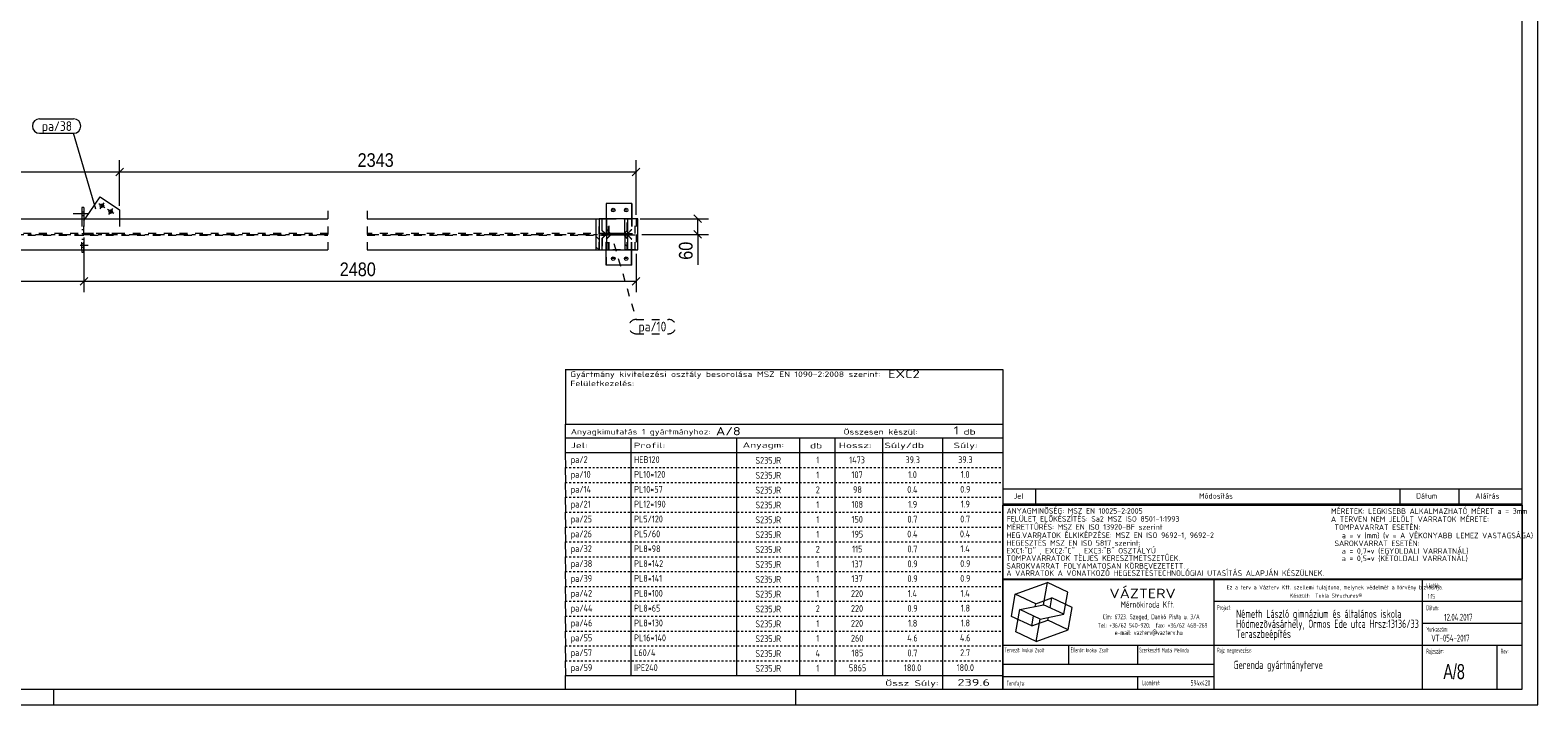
# Model space of a CAD drawing. Header units: millimetres. Extents: x 1 to 593, y 1 to 419.
# Tile 2 of 3: x 207 to 593, y 1 to 174. Entities that reach past the tile are written whole.
import ezdxf

# ---------------------------------------------------------------- set-up
doc = ezdxf.new("R2010")
doc.units = ezdxf.units.MM
for name, pattern in [('XKITLINE00', [0]), ('XKITLINE02', [4, 2, -2]), ('XKITLINE03', [6, 3, -1, 1, -1]), ('XKITLINE04', [3, 0.5, -0.5, 0.5, -0.5, 0.5, -0.5])]:
    doc.linetypes.add(name, pattern=pattern)
for name, color, linetype, lineweight in [('Bemassung', 1, 'Continuous', 0), ('Schrauben', 7, 'Continuous', 0), ('Teil', 7, 'Continuous', 0), ('Text', 5, 'Continuous', 0), ('Ueberschrift', 7, 'Continuous', 0), ('Zeichnungsrahmen', 3, 'Continuous', 0)]:
    doc.layers.add(name, color=color, linetype=linetype, lineweight=lineweight)
doc.styles.add('ARIAL', font='ARIAL.TTF')
doc.styles.add('ISOCPEUR', font='ISOCPEUR.TTF')
doc.styles.add('ISOCPEUR_BOLD', font='ARIAL.TTF')

msp = doc.modelspace()

# ---------------------------------------------------------------- linework, layer by layer
at = {"layer": 'Bemassung', "linetype": 'XKITLINE00', "lineweight": 0}
for p, q in [((229.88, 128.89), (229.88, 140.63)), ((229.88, 128.89), (229.88, 140.63)), ((362.12, 126.58), (362.12, 140.63)), ((103, 137.58), (229.88, 137.58)), ((230.87, 138.57), (228.89, 136.59)), ((230.87, 138.57), (228.89, 136.59)), ((229.88, 137.58), (362.12, 137.58)), ((363.11, 138.57), (361.13, 136.59)), ((363.12, 125.58), (380.68, 125.58)), ((376.89, 126.57), (378.87, 124.59)), ((377.88, 121.58), (377.88, 125.58)), ((220.74, 120.81), (220.74, 106.78)), ((220.74, 120.81), (220.74, 106.78)), ((363.58, 121.58), (380.68, 121.58)), ((376.89, 122.57), (378.87, 120.59)), ((377.88, 121.58), (377.88, 113.76)), ((377.88, 121.58), (377.88, 113.76)), ((362.12, 116.58), (362.12, 106.78)), ((93.9, 109.58), (220.74, 109.58)), ((221.73, 110.57), (219.75, 108.59)), ((221.73, 110.57), (219.75, 108.59)), ((220.74, 109.58), (362.12, 109.58)), ((363.11, 110.57), (361.13, 108.59))]:
    msp.add_line(p, q, dxfattribs=at)
at = {"layer": 'Bemassung'}
for p in [(229.88, 137.58), (229.88, 137.58), (362.12, 137.58), (377.88, 125.58), (377.88, 121.58), (220.74, 109.58), (220.74, 109.58), (362.12, 109.58)]:
    msp.add_point(p, dxfattribs=at)
at = {"layer": 'Schrauben', "linetype": 'XKITLINE00', "lineweight": 0}
for p, q in [((226.13, 128.39), (224.58, 129.43)), ((225.87, 129.69), (224.84, 128.14)), ((228.35, 126.91), (226.8, 127.95)), ((228.09, 128.21), (227.05, 126.65)), ((356.46, 127.8), (355.99, 127.8)), ((359.77, 127.8), (359.3, 127.8)), ((221.8, 126.81), (217.94, 126.81)), ((221.8, 126.81), (217.94, 126.81)), ((220.74, 127.27), (220.2, 127.27)), ((220.74, 127.27), (220.2, 127.27)), ((220.74, 126.34), (220.2, 126.34)), ((220.74, 126.34), (220.2, 126.34)), ((356.46, 115.36), (355.99, 115.36)), ((359.77, 115.36), (359.3, 115.36))]:
    msp.add_line(p, q, dxfattribs=at)
at = {"layer": 'Schrauben', "linetype": 'XKITLINE02', "lineweight": 0}
for p, q in [((221.8, 118.69), (217.94, 118.69)), ((221.8, 118.69), (217.94, 118.69)), ((220.74, 119.15), (220.2, 119.15)), ((220.74, 119.15), (220.2, 119.15)), ((220.74, 118.22), (220.2, 118.22)), ((220.74, 118.22), (220.2, 118.22))]:
    msp.add_line(p, q, dxfattribs=at)
at = {"layer": 'Schrauben', "linetype": 'XKITLINE00', "lineweight": 0}
for centre in [(225.35, 128.91), (227.57, 127.43), (356.27, 127.8), (359.57, 127.8), (356.27, 115.36), (359.57, 115.36)]:
    msp.add_circle(centre, 0.467, dxfattribs=at)
at = {"layer": 'Teil', "linetype": 'XKITLINE00', "lineweight": 0}
for p, q in [((220.74, 128.47), (220.2, 128.47)), ((220.2, 128.47), (220.2, 125.58)), ((220.74, 128.47), (220.74, 125.58)), ((221.05, 125.58), (224.9, 131.23)), ((224.9, 131.23), (229.88, 127.89)), ((229.88, 127.89), (229.88, 125.58)), ((354.48, 129.46), (354.48, 125.58)), ((361.03, 129.46), (354.48, 129.46)), ((360.96, 129.46), (360.96, 125.58)), ((361.03, 129.46), (361.03, 125.58)), ((166.34, 125.58), (283.22, 125.58)), ((293.22, 125.58), (351.9, 125.58)), ((351.9, 125.58), (352.64, 125.58)), ((351.9, 117.58), (351.9, 125.58)), ((353.37, 125.58), (352.64, 125.58)), ((352.64, 125.58), (352.64, 121.8)), ((359.22, 125.58), (353.37, 125.58)), ((353.37, 125.58), (353.37, 122.6)), ((362.58, 125.58), (359.22, 125.58)), ((359.22, 121.8), (359.22, 125.58)), ((359.96, 117.58), (359.96, 125.58)), ((362.58, 117.58), (362.58, 125.58)), ((352.64, 120.27), (351.9, 121.01)), ((359.22, 121.8), (352.64, 121.8)), ((359.22, 121.36), (352.64, 121.36)), ((352.64, 121.36), (352.64, 117.58)), ((352.64, 120.27), (352.64, 120.27)), ((353.37, 122.6), (354.17, 121.8)), ((354.17, 121.36), (353.37, 120.56)), ((353.37, 120.56), (353.37, 117.58)), ((356.68, 121.62), (356.5, 121.8)), ((356.94, 121.36), (356.68, 121.62)), ((359.22, 121.95), (359.06, 121.8)), ((359.22, 121.21), (359.06, 121.36)), ((359.22, 121.87), (359.15, 121.8)), ((359.22, 121.29), (359.15, 121.36)), ((359.96, 121.03), (359.2, 121.8)), ((359.22, 121.36), (359.22, 117.58)), ((166.34, 117.58), (283.22, 117.58)), ((220.2, 117.58), (220.2, 117.02)), ((220.2, 117.02), (220.74, 117.02)), ((220.74, 117.02), (220.74, 117.58)), ((293.22, 117.58), (351.9, 117.58)), ((352.64, 117.58), (351.9, 118.32)), ((351.9, 117.58), (353.37, 117.58)), ((352.64, 117.58), (352.64, 117.58)), ((353.37, 117.58), (359.22, 117.58)), ((354.48, 113.7), (354.48, 117.58)), ((359.96, 118.34), (359.22, 119.08)), ((359.22, 117.58), (362.58, 117.58)), ((360.96, 113.7), (360.96, 117.58)), ((361.03, 113.7), (361.03, 117.58)), ((361.03, 113.7), (354.48, 113.7))]:
    msp.add_line(p, q, dxfattribs=at)
at = {"layer": 'Teil', "linetype": 'XKITLINE02', "lineweight": 0}
for p, q in [((283.22, 127.58), (283.22, 115.58)), ((293.22, 127.58), (293.22, 115.58)), ((354.54, 122.8), (354.54, 129.46)), ((220.2, 125.58), (220.2, 121.81)), ((220.74, 125.12), (221.05, 125.58)), ((220.74, 125.58), (220.74, 121.81)), ((220.74, 121.79), (220.74, 125.12)), ((220.74, 121.79), (220.74, 125.12)), ((229.88, 125.58), (229.88, 121.79)), ((351.9, 125.58), (354.57, 125.58)), ((352.64, 117.58), (352.64, 125.58)), ((352.72, 121.8), (352.72, 125.58)), ((353.37, 125.58), (355.26, 125.58)), ((353.46, 122.6), (353.46, 125.58)), ((354.48, 125.58), (354.48, 122.8)), ((354.52, 117.58), (354.52, 125.58)), ((354.52, 125.58), (354.52, 121.79)), ((354.99, 117.58), (354.99, 125.58)), ((354.99, 125.58), (362.12, 125.58)), ((355.26, 121.8), (355.26, 125.58)), ((359.94, 125.58), (359.22, 125.58)), ((359.86, 122.6), (359.86, 125.58)), ((359.94, 122.6), (359.94, 125.58)), ((360.96, 125.58), (360.96, 122.8)), ((361.03, 125.58), (361.03, 122.8)), ((361.84, 121.8), (361.84, 125.58)), ((362.12, 125.58), (362.12, 117.58)), ((283.22, 121.79), (166.34, 121.79)), ((166.34, 121.37), (283.22, 121.37)), ((220.2, 122.83), (220.74, 122.83)), ((220.2, 121.81), (220.74, 121.81)), ((220.2, 121.35), (220.74, 121.35)), ((220.2, 117.58), (220.2, 121.35)), ((220.2, 120.33), (220.74, 120.33)), ((229.88, 121.79), (220.74, 121.79)), ((220.74, 117.58), (220.74, 121.35)), ((354.52, 121.79), (293.22, 121.79)), ((293.22, 121.37), (354.52, 121.37)), ((352.72, 121.79), (352.72, 121.8)), ((352.72, 117.58), (352.72, 121.37)), ((353.37, 122.6), (353.46, 122.6)), ((353.37, 120.56), (353.46, 120.56)), ((353.46, 122.6), (354.25, 121.8)), ((353.46, 120.56), (354.25, 121.36)), ((353.46, 120.56), (353.46, 117.58)), ((354.17, 121.8), (359.15, 121.8)), ((359.15, 121.36), (354.17, 121.36)), ((354.48, 122.8), (355.47, 121.8)), ((354.48, 122.8), (354.54, 122.8)), ((354.48, 120.36), (355.47, 121.36)), ((354.48, 117.58), (354.48, 120.36)), ((354.48, 120.36), (354.54, 120.36)), ((354.52, 121.37), (354.52, 117.58)), ((354.54, 122.8), (355.54, 121.8)), ((354.54, 120.36), (355.54, 121.36)), ((354.54, 113.7), (354.54, 120.36)), ((355.26, 117.58), (355.26, 121.36)), ((355.47, 121.8), (360.04, 121.8)), ((360.04, 121.36), (355.47, 121.36)), ((359.86, 122.6), (359.22, 121.95)), ((359.94, 122.6), (359.22, 121.87)), ((359.22, 121.8), (361.84, 121.8)), ((361.84, 121.36), (359.22, 121.36)), ((359.94, 120.56), (359.22, 121.29)), ((359.86, 120.56), (359.22, 121.21)), ((359.86, 122.6), (359.94, 122.6)), ((359.86, 117.58), (359.86, 120.56)), ((359.86, 120.56), (359.94, 120.56)), ((359.94, 120.56), (359.94, 117.58)), ((359.97, 121.8), (360.96, 122.8)), ((360.96, 120.36), (359.97, 121.36)), ((361.03, 122.8), (360.04, 121.8)), ((361.03, 120.36), (360.04, 121.36)), ((360.96, 122.8), (361.03, 122.8)), ((360.96, 117.58), (360.96, 120.36)), ((360.96, 120.36), (361.03, 120.36)), ((361.03, 117.58), (361.03, 120.36)), ((361.84, 117.58), (361.84, 121.36)), ((351.9, 117.58), (354.52, 117.58)), ((353.37, 117.58), (355.26, 117.58)), ((354.52, 117.58), (354.57, 117.58)), ((362.12, 117.58), (354.99, 117.58)), ((359.94, 117.58), (359.22, 117.58))]:
    msp.add_line(p, q, dxfattribs=at)
at = {"layer": 'Teil', "linetype": 'XKITLINE03', "lineweight": 0}
for p, q in [((166.34, 121.58), (283.22, 121.58)), ((293.22, 121.58), (356.62, 121.58)), ((355.93, 121.58), (358.92, 121.58))]:
    msp.add_line(p, q, dxfattribs=at)
at = {"layer": 'Text', "linetype": 'XKITLINE00', "lineweight": 0}
for p, q in [((209.38, 151.18), (218.1, 151.18)), ((209.38, 147.48), (218.1, 147.48)), ((223.79, 128.07), (218.1, 147.48))]:
    msp.add_line(p, q, dxfattribs=at)
at = {"layer": 'Text', "linetype": 'XKITLINE02', "lineweight": 0}
for p, q in [((356.43, 119.2), (362.13, 99.8)), ((362.13, 99.8), (370.42, 99.8)), ((362.13, 96.1), (370.42, 96.1))]:
    msp.add_line(p, q, dxfattribs=at)
at = {"layer": 'Text', "linetype": 'XKITLINE00', "lineweight": 0}
for centre, start, end in [((209.38, 149.33), 90, 270), ((218.1, 149.33), 270, 90)]:
    msp.add_arc(centre, 1.85, start, end, dxfattribs=at)
at = {"layer": 'Text', "linetype": 'XKITLINE02', "lineweight": 0}
for centre, start, end in [((362.13, 97.95), 90, 270), ((370.42, 97.95), 270, 90)]:
    msp.add_arc(centre, 1.85, start, end, dxfattribs=at)
at = {"layer": 'Ueberschrift', "linetype": 'XKITLINE00', "lineweight": 0}
for p, q in [((343.99, 86.92), (456, 86.92)), ((344, 86.91), (344, 72.93)), ((456, 86.92), (455.99, 72.93)), ((343.99, 72.93), (455.99, 72.93)), ((343.99, 72.93), (343.99, 69.43)), ((455.99, 72.93), (455.99, 69.43)), ((343.99, 69.43), (455.99, 69.43)), ((343.99, 69.43), (343.99, 65.65)), ((343.99, 65.65), (455.99, 65.65)), ((360.79, 69.43), (360.79, 65.65)), ((387.92, 65.65), (387.92, 69.45)), ((403.99, 69.37), (403.99, 65.65)), ((413.04, 69.43), (413.04, 65.64)), ((425.19, 69.43), (425.19, 65.65)), ((440.59, 69.43), (440.59, 65.65)), ((455.99, 69.43), (455.99, 65.64)), ((343.99, 65.62), (344, 61.81)), ((343.99, 61.81), (344, 58)), ((360.79, 65.62), (360.79, 61.81)), ((360.79, 61.81), (360.79, 58)), ((387.93, 61.87), (387.93, 65.61)), ((387.93, 58.06), (387.93, 61.8)), ((403.99, 65.61), (403.99, 61.81)), ((403.99, 61.8), (403.99, 58)), ((413.04, 65.62), (413.04, 61.81)), ((413.04, 61.81), (413.04, 58)), ((425.19, 65.62), (425.19, 61.81)), ((425.19, 61.81), (425.19, 58)), ((440.59, 65.62), (440.59, 61.81)), ((440.59, 61.81), (440.59, 58)), ((455.99, 65.62), (455.99, 61.81)), ((455.99, 61.81), (455.99, 58.01)), ((343.99, 58), (344, 54.2)), ((360.79, 58), (360.79, 54.2)), ((387.93, 54.25), (387.93, 57.99)), ((403.99, 57.99), (403.99, 54.2)), ((413.04, 58), (413.04, 54.2)), ((425.19, 58), (425.19, 54.2)), ((440.59, 58), (440.59, 54.2)), ((455.99, 58), (455.99, 54.2)), ((343.99, 54.2), (344, 50.39)), ((360.79, 54.2), (360.79, 50.39)), ((387.93, 50.45), (387.93, 54.18)), ((403.99, 54.18), (403.99, 50.39)), ((413.04, 54.19), (413.04, 50.39)), ((425.19, 54.2), (425.19, 50.39)), ((440.59, 54.2), (440.59, 50.39)), ((455.99, 54.2), (455.99, 50.39)), ((456, 56.34), (589, 56.34)), ((456, 56.27), (456, 52.41)), ((464.4, 56.27), (464.4, 52.41)), ((557.64, 56.34), (557.64, 52.48)), ((572.76, 56.34), (572.76, 52.48)), ((343.99, 50.39), (344, 46.58)), ((360.79, 50.39), (360.79, 46.58)), ((387.93, 46.64), (387.93, 50.38)), ((403.99, 50.38), (403.99, 46.58)), ((413.04, 50.38), (413.04, 46.58)), ((425.19, 50.39), (425.19, 46.58)), ((440.59, 50.39), (440.59, 46.58)), ((455.99, 52.22), (588.99, 52.22)), ((455.99, 33.22), (455.99, 52.22)), ((455.99, 50.39), (455.99, 46.58)), ((456, 52.49), (589, 52.49)), ((588.99, 52.22), (588.99, 33.22)), ((343.99, 46.58), (344, 42.77)), ((360.79, 46.58), (360.79, 42.77)), ((387.93, 42.83), (387.93, 46.57)), ((403.99, 46.57), (403.99, 42.77)), ((413.04, 46.58), (413.04, 42.77)), ((425.19, 46.58), (425.19, 42.77)), ((440.59, 46.58), (440.59, 42.77)), ((455.99, 46.58), (455.99, 42.77)), ((343.99, 42.77), (344, 38.96)), ((360.79, 42.77), (360.79, 38.96)), ((387.93, 39.02), (387.93, 42.76)), ((403.99, 42.76), (403.99, 38.96)), ((413.04, 42.77), (413.04, 38.96)), ((425.19, 42.77), (425.19, 38.96)), ((440.59, 42.77), (440.59, 38.96)), ((455.99, 42.77), (455.99, 38.97)), ((343.99, 38.96), (344, 35.16)), ((360.79, 38.96), (360.79, 35.16)), ((387.93, 35.21), (387.93, 38.95)), ((403.99, 38.95), (403.99, 35.16)), ((413.04, 38.96), (413.04, 35.16)), ((425.19, 38.96), (425.19, 35.16)), ((440.59, 38.96), (440.59, 35.16)), ((455.99, 38.96), (455.99, 35.16)), ((343.99, 35.16), (344, 31.35)), ((360.79, 35.16), (360.79, 31.35)), ((387.93, 31.41), (387.93, 35.14)), ((403.99, 35.14), (403.99, 31.35)), ((413.04, 35.15), (413.04, 31.35)), ((425.19, 35.16), (425.19, 31.35)), ((440.59, 35.16), (440.59, 31.35)), ((455.99, 35.16), (455.99, 31.35)), ((343.99, 31.35), (344, 27.54)), ((360.79, 31.35), (360.79, 27.54)), ((387.93, 27.6), (387.93, 31.34)), ((403.99, 31.34), (403.99, 27.54)), ((413.04, 31.34), (413.04, 27.54)), ((425.19, 31.35), (425.19, 27.54)), ((440.59, 31.35), (440.59, 27.54)), ((588.99, 33.22), (455.99, 33.22)), ((455.99, 31.35), (455.99, 27.54)), ((456, 5), (456, 33.14)), ((456, 33.14), (589, 33.14)), ((459.21, 29.35), (467.43, 32.34)), ((466.43, 26.65), (467.43, 32.34)), ((472.66, 29.9), (467.43, 32.34)), ((510.11, 5), (510.11, 33.14)), ((563.49, 5), (563.49, 33.14)), ((343.99, 27.54), (344, 23.73)), ((360.79, 27.54), (360.79, 23.73)), ((387.93, 23.79), (387.93, 27.53)), ((403.99, 27.53), (403.99, 23.73)), ((413.04, 27.54), (413.04, 23.73)), ((425.19, 27.54), (425.19, 23.73)), ((440.59, 27.54), (440.59, 23.73)), ((455.99, 27.54), (455.99, 23.73)), ((458.2, 23.66), (459.21, 29.35)), ((464.44, 26.91), (459.21, 29.35)), ((464.44, 26.91), (468.55, 28.4)), ((468.1, 25.87), (468.55, 28.4)), ((473.78, 25.96), (468.55, 28.4)), ((471.66, 24.21), (472.66, 29.9)), ((510.11, 27.54), (588.69, 27.54)), ((343.99, 23.73), (344, 19.92)), ((360.79, 23.73), (360.79, 19.92)), ((387.93, 19.98), (387.93, 23.72)), ((403.99, 23.72), (403.99, 19.92)), ((413.04, 23.73), (413.04, 19.92)), ((425.19, 23.73), (425.19, 19.92)), ((440.59, 23.73), (440.59, 19.92)), ((455.99, 23.73), (455.99, 19.93)), ((463.44, 21.22), (458.2, 23.66)), ((459.33, 19.72), (460.33, 25.41)), ((460.33, 25.41), (466.43, 26.65)), ((465.56, 22.97), (460.33, 25.41)), ((463.44, 21.22), (463.88, 23.75)), ((464.32, 26.22), (464.44, 26.91)), ((465.56, 22.97), (471.66, 24.21)), ((471.66, 24.21), (466.43, 26.65)), ((467.55, 22.71), (467.67, 23.4)), ((472.78, 20.27), (473.78, 25.96)), ((343.99, 19.92), (344, 16.12)), ((360.79, 19.92), (360.79, 16.12)), ((387.93, 16.17), (387.93, 19.91)), ((403.99, 19.91), (403.99, 16.12)), ((413.04, 19.92), (413.04, 16.12)), ((425.19, 19.92), (425.19, 16.12)), ((440.59, 19.92), (440.59, 16.12)), ((455.99, 19.92), (455.99, 16.12)), ((464.56, 17.28), (459.33, 19.72)), ((463.44, 21.22), (467.55, 22.71)), ((464.56, 17.28), (465.56, 22.97)), ((464.56, 17.28), (472.78, 20.27)), ((472.78, 20.27), (467.55, 22.71)), ((563.49, 21.94), (589, 21.94)), ((343.99, 16.12), (344, 12.31)), ((360.79, 16.12), (360.79, 12.31)), ((387.93, 12.37), (387.93, 16.1)), ((403.99, 16.1), (403.99, 12.31)), ((413.04, 16.11), (413.04, 12.31)), ((425.19, 16.12), (425.19, 12.31)), ((440.59, 16.12), (440.59, 12.31)), ((455.99, 16.12), (455.99, 12.31)), ((456, 16.34), (588.97, 16.34)), ((472.95, 11.43), (472.95, 16.34)), ((490.51, 16.34), (490.51, 11.44)), ((582.54, 16.28), (582.54, 5)), ((343.99, 12.31), (344, 8.5)), ((360.79, 12.31), (360.79, 8.5)), ((387.93, 8.56), (387.93, 12.3)), ((403.99, 12.3), (403.99, 8.5)), ((413.04, 12.3), (413.04, 8.5)), ((425.19, 12.31), (425.19, 8.5)), ((440.59, 12.31), (440.59, 8.5)), ((455.99, 12.31), (455.99, 8.5)), ((343.99, 8.5), (455.99, 8.5)), ((343.99, 8.5), (343.99, 5)), ((440.59, 8.5), (440.59, 5)), ((455.99, 8.5), (455.99, 5)), ((456, 8.29), (510.08, 8.29)), ((456.04, 11.44), (510.11, 11.44)), ((490.52, 8.26), (490.52, 5.08))]:
    msp.add_line(p, q, dxfattribs=at)
at = {"layer": 'Ueberschrift', "linetype": 'XKITLINE04', "lineweight": 0}
for p, q in [((344, 61.81), (455.99, 61.81)), ((344, 58.01), (455.99, 58.01)), ((344, 54.2), (455.99, 54.2)), ((344, 50.39), (455.99, 50.39)), ((344, 46.58), (455.99, 46.58)), ((344, 42.77), (455.99, 42.77)), ((344, 38.97), (455.99, 38.97)), ((344, 35.16), (455.99, 35.16)), ((344, 31.35), (455.99, 31.35)), ((344, 27.54), (455.99, 27.54)), ((344, 23.73), (455.99, 23.73)), ((344, 19.93), (455.99, 19.93)), ((344, 16.12), (455.99, 16.12)), ((344, 12.31), (455.99, 12.31)), ((344, 8.5), (455.99, 8.5))]:
    msp.add_line(p, q, dxfattribs=at)
at = {"layer": 'Zeichnungsrahmen', "linetype": 'XKITLINE00', "lineweight": 0}
for p, q in [((593, 1), (593, 419)), ((589, 5), (589, 415)), ((5, 5), (589, 5)), ((213, 1), (213, 5)), ((403, 1), (403, 5)), ((1, 1), (593, 1))]:
    msp.add_line(p, q, dxfattribs=at)

# ---------------------------------------------------------------- texts
at = {"layer": 'Bemassung', "style": 'ARIAL', "width": 0.85}
for s, p in [('2343', (290.81, 138.88)), ('2480', (286.23, 110.88))]:
    msp.add_text(s, height=3.5, dxfattribs=at).set_placement(p)
msp.add_text('60', height=3.5, rotation=90.0002, dxfattribs=at).set_placement((376.58, 115.07))
at = {"layer": 'Text', "style": 'ISOCPEUR', "width": 0.85}
for s, p in [('pa/38', (209.98, 148.08)), ('pa/10', (362.73, 96.7))]:
    msp.add_text(s, height=2.5, dxfattribs=at).set_placement(p)
at = {"layer": 'Ueberschrift'}
for s, height, style, width, p in [('Gyártmány kivitelezési osztály besorolása MSZ EN 1090-2:2008 szerint:', 1.4, 'ISOCPEUR', 1.275, (345.24, 85.04)), ('EXC2', 2.1, 'ISOCPEUR', 1.275, (426.64, 84.74)), ('Felületkezelés:', 1.4, 'ISOCPEUR', 1.275, (345.28, 82.68)), ('Anyagkimutatás 1 gyártmányhoz:', 1.4, 'ISOCPEUR', 1.275, (345.39, 70.3)), ('A/8', 2.1, 'ISOCPEUR', 1.275, (382.56, 70.09)), ('Összesen készül:', 1.4, 'ISOCPEUR', 1.275, (415.24, 70.28)), ('1', 2.1, 'ISOCPEUR', 1.275, (443.44, 70.3)), ('db', 1.4, 'ISOCPEUR', 1.513248, (445.94, 70.28)), ('Jel:', 1.4, 'ISOCPEUR', 1.513248, (345.39, 66.8)), ('Profil:', 1.4, 'ISOCPEUR', 1.513248, (361.49, 66.8)), ('Anyagm:', 1.4, 'ISOCPEUR', 1.513248, (389.41, 66.9)), ('db', 1.4, 'ISOCPEUR', 1.513248, (406.64, 66.73)), ('Hossz:', 1.4, 'ISOCPEUR', 1.513248, (414.02, 66.8)), ('Súly/db', 1.4, 'ISOCPEUR', 1.513248, (425.7, 66.8)), ('Súly:', 1.4, 'ISOCPEUR', 1.513248, (443.39, 66.8)), ('pa/2', 1.75, 'ISOCPEUR', 0.85, (345.39, 62.99)), ('HEB120', 1.75, 'ISOCPEUR', 0.85, (361.61, 62.99)), ('S235JR', 1.75, 'ISOCPEUR', 0.85, (392.66, 62.78)), ('1', 1.75, 'ISOCPEUR', 0.85, (408.26, 62.86)), ('1473', 1.75, 'ISOCPEUR', 0.85, (416.68, 62.91)), ('39.3', 1.75, 'ISOCPEUR', 0.85, (431.08, 62.94)), ('39.3', 1.75, 'ISOCPEUR', 0.85, (444.57, 62.99)), ('pa/10', 1.75, 'ISOCPEUR', 0.85, (345.39, 59.19)), ('PL10*120', 1.75, 'ISOCPEUR', 0.85, (361.61, 59.19)), ('S235JR', 1.75, 'ISOCPEUR', 0.85, (392.66, 58.97)), ('1', 1.75, 'ISOCPEUR', 0.85, (408.26, 59.05)), ('107', 1.75, 'ISOCPEUR', 0.85, (417.28, 59.1)), ('1.0', 1.75, 'ISOCPEUR', 0.85, (431.76, 59.13)), ('1.0', 1.75, 'ISOCPEUR', 0.85, (445.25, 59.19)), ('pa/14', 1.75, 'ISOCPEUR', 0.85, (345.39, 55.38)), ('PL10*57', 1.75, 'ISOCPEUR', 0.85, (361.61, 55.38)), ('S235JR', 1.75, 'ISOCPEUR', 0.85, (392.66, 55.16)), ('2', 1.75, 'ISOCPEUR', 0.85, (408.11, 55.24)), ('98', 1.75, 'ISOCPEUR', 0.85, (417.66, 55.29)), ('0.4', 1.75, 'ISOCPEUR', 0.85, (431.53, 55.32)), ('0.9', 1.75, 'ISOCPEUR', 0.85, (445.1, 55.38)), ('Jel', 1.4, 'ISOCPEUR', 0.85, (458.84, 53.85)), ('Módosítás', 1.4, 'ISOCPEUR', 0.85, (506.25, 53.85)), ('Dátum', 1.4, 'ISOCPEUR', 0.85, (561.86, 53.85)), ('Aláírás', 1.4, 'ISOCPEUR', 0.85, (577, 53.85)), ('pa/21', 1.75, 'ISOCPEUR', 0.85, (345.39, 51.57)), ('PL12*190', 1.75, 'ISOCPEUR', 0.85, (361.61, 51.57)), ('S235JR', 1.75, 'ISOCPEUR', 0.85, (392.66, 51.36)), ('1', 1.75, 'ISOCPEUR', 0.85, (408.26, 51.43)), ('108', 1.75, 'ISOCPEUR', 0.85, (417.28, 51.49)), ('1.9', 1.75, 'ISOCPEUR', 0.85, (431.76, 51.52)), ('1.9', 1.75, 'ISOCPEUR', 0.85, (445.25, 51.57)), ('ANYAGMINÕSÉG: MSZ EN 10025-2:2005', 1.425, 'ISOCPEUR', 0.85, (456.98, 50)), ('MÉRETEK: LEGKISEBB ALKALMAZHATÓ MÉRET a = 3mm', 1.425, 'ISOCPEUR', 0.85, (540.04, 49.94)), ('pa/25', 1.75, 'ISOCPEUR', 0.85, (345.39, 47.76)), ('PL5/120', 1.75, 'ISOCPEUR', 0.85, (361.61, 47.76)), ('S235JR', 1.75, 'ISOCPEUR', 0.85, (392.66, 47.55)), ('1', 1.75, 'ISOCPEUR', 0.85, (408.26, 47.62)), ('150', 1.75, 'ISOCPEUR', 0.85, (417.28, 47.68)), ('0.7', 1.75, 'ISOCPEUR', 0.85, (431.6, 47.71)), ('0.7', 1.75, 'ISOCPEUR', 0.85, (445.1, 47.76)), ('MÉRETTÛRÉS: MSZ EN ISO 13920-BF szerint', 1.425, 'ISOCPEUR', 0.85, (456.96, 45.88)), ('FELÜLET ELÕKÉSZÍTÉS: Sa2 MSZ ISO 8501-1:1993', 1.425, 'ISOCPEUR', 0.85, (456.98, 47.95)), ('A TERVEN NEM JELÖLT VARRATOK MÉRETE:', 1.425, 'ISOCPEUR', 0.85, (540.04, 47.89)), (' TOMPAVARRAT ESETÉN:', 1.425, 'ISOCPEUR', 0.85, (540.02, 45.82)), ('pa/26', 1.75, 'ISOCPEUR', 0.85, (345.39, 43.95)), ('PL5/60', 1.75, 'ISOCPEUR', 0.85, (361.61, 43.95)), ('S235JR', 1.75, 'ISOCPEUR', 0.85, (392.66, 43.74)), ('1', 1.75, 'ISOCPEUR', 0.85, (408.26, 43.82)), ('195', 1.75, 'ISOCPEUR', 0.85, (417.28, 43.87)), ('0.4', 1.75, 'ISOCPEUR', 0.85, (431.53, 43.9)), ('0.4', 1.75, 'ISOCPEUR', 0.85, (445.03, 43.95)), ('HEG.VARRATOK ÉLKIKÉPZÉSE: MSZ EN ISO 9692-1, 9692-2', 1.425, 'ISOCPEUR', 0.85, (456.96, 43.77)), ('HEGESZTÉS MSZ EN ISO 5817 szerint: ', 1.425, 'ISOCPEUR', 0.85, (456.96, 41.76)), (' SAROKVARRAT ESETÉN:', 1.425, 'ISOCPEUR', 0.85, (540.02, 41.69)), ('   a = v (mm) (v = A VÉKONYABB LEMEZ VASTAGSÁGA)', 1.425, 'ISOCPEUR', 0.85, (540.02, 43.7)), ('pa/32', 1.75, 'ISOCPEUR', 0.85, (345.39, 40.15)), ('PL8*98', 1.75, 'ISOCPEUR', 0.85, (361.61, 40.15)), ('S235JR', 1.75, 'ISOCPEUR', 0.85, (392.66, 39.93)), ('2', 1.75, 'ISOCPEUR', 0.85, (408.11, 40.01)), ('115', 1.75, 'ISOCPEUR', 0.85, (417.43, 40.06)), ('0.7', 1.75, 'ISOCPEUR', 0.85, (431.6, 40.09)), ('1.4', 1.75, 'ISOCPEUR', 0.85, (445.18, 40.15)), ('TOMPAVARRATOK TELJES KERESZTMETSZETÛEK.', 1.425, 'ISOCPEUR', 0.85, (456.95, 37.9)), ('EXC1:"D" , EXC2:"C" , EXC3:"B" OSZTÁLYÚ', 1.425, 'ISOCPEUR', 0.85, (456.96, 39.79)), ('   a = 0,5*v (KÉTOLDALI VARRATNÁL)', 1.425, 'ISOCPEUR', 0.85, (540.01, 37.84)), ('   a = 0,7*v (EGYOLDALI VARRATNÁL)', 1.425, 'ISOCPEUR', 0.85, (540.02, 39.73)), ('pa/38', 1.75, 'ISOCPEUR', 0.85, (345.39, 36.34)), ('PL8*142', 1.75, 'ISOCPEUR', 0.85, (361.61, 36.34)), ('S235JR', 1.75, 'ISOCPEUR', 0.85, (392.66, 36.12)), ('1', 1.75, 'ISOCPEUR', 0.85, (408.26, 36.2)), ('137', 1.75, 'ISOCPEUR', 0.85, (417.28, 36.25)), ('0.9', 1.75, 'ISOCPEUR', 0.85, (431.6, 36.28)), ('0.9', 1.75, 'ISOCPEUR', 0.85, (445.1, 36.34)), ('A VARRATOK A VONATKOZÓ HEGESZTÉSTECHNOLÓGIAI UTASÍTÁS ALAPJÁN KÉSZÜLNEK.', 1.425, 'ISOCPEUR', 0.85, (456.93, 34.06)), ('SAROKVARRAT FOLYAMATOSAN KÖRBEVEZETETT.', 1.425, 'ISOCPEUR', 0.85, (456.93, 35.91)), ('pa/39', 1.75, 'ISOCPEUR', 0.85, (345.39, 32.53)), ('PL8*141', 1.75, 'ISOCPEUR', 0.85, (361.61, 32.53)), ('S235JR', 1.75, 'ISOCPEUR', 0.85, (392.66, 32.32)), ('1', 1.75, 'ISOCPEUR', 0.85, (408.26, 32.39)), ('137', 1.75, 'ISOCPEUR', 0.85, (417.28, 32.45)), ('0.9', 1.75, 'ISOCPEUR', 0.85, (431.6, 32.48)), ('0.9', 1.75, 'ISOCPEUR', 0.85, (445.1, 32.53)), ('VÁZTERV', 2.45, 'ISOCPEUR', 1.19, (483.31, 28.33)), ('Ez a terv a Vázterv Kft. szellemi tulajdona, melynek védelmét a törvény biztosítja.', 1.05, 'ISOCPEUR', 0.838832, (513.33, 30.6)), ('Lépték:', 1.26, 'ISOCPEUR', 0.51, (564.49, 30.92)), ('pa/42', 1.75, 'ISOCPEUR', 0.85, (345.39, 28.72)), ('PL8*100', 1.75, 'ISOCPEUR', 0.85, (361.61, 28.72)), ('S235JR', 1.75, 'ISOCPEUR', 0.85, (392.66, 28.51)), ('1', 1.75, 'ISOCPEUR', 0.85, (408.26, 28.58)), ('220', 1.75, 'ISOCPEUR', 0.85, (417.13, 28.64)), ('1.4', 1.75, 'ISOCPEUR', 0.85, (431.68, 28.67)), ('1.4', 1.75, 'ISOCPEUR', 0.85, (445.18, 28.72)), ('Mérnökiroda Kft.', 1.61, 'ISOCPEUR', 0.68, (486.21, 25.92)), ('Készült:  Tekla Structures®', 1.05, 'ISOCPEUR', 0.838832, (529.49, 28.47)), ('1:15', 1.26, 'ISOCPEUR', 0.595, (564.81, 28.19)), ('pa/44', 1.75, 'ISOCPEUR', 0.85, (345.39, 24.91)), ('PL8*65', 1.75, 'ISOCPEUR', 0.85, (361.61, 24.91)), ('S235JR', 1.75, 'ISOCPEUR', 0.85, (392.66, 24.7)), ('2', 1.75, 'ISOCPEUR', 0.85, (408.11, 24.78)), ('220', 1.75, 'ISOCPEUR', 0.85, (417.13, 24.83)), ('0.9', 1.75, 'ISOCPEUR', 0.85, (431.6, 24.86)), ('1.8', 1.75, 'ISOCPEUR', 0.85, (445.25, 24.91)), ('Cím: 6723. Szeged, Dankó Pista u. 3/A', 1.26, 'ISOCPEUR', 0.68, (481.58, 22.95)), ('Project:', 1.26, 'ISOCPEUR', 0.51, (510.89, 25.3)), ('Németh László gimnázium és általános iskola', 2.1, 'ISOCPEUR', 0.595, (515.74, 23.3)), ('Hódmezõvásárhely, Ormos Ede utca Hrsz:13136/33', 2.1, 'ISOCPEUR', 0.595, (515.74, 20.73)), ('Dátum:', 1.26, 'ISOCPEUR', 0.51, (564.45, 25.25)), ('12.04.2017', 1.75, 'ISOCPEUR', 0.595, (569.01, 22.59)), ('pa/46', 1.75, 'ISOCPEUR', 0.85, (345.39, 21.11)), ('PL8*130', 1.75, 'ISOCPEUR', 0.85, (361.61, 21.11)), ('S235JR', 1.75, 'ISOCPEUR', 0.85, (392.66, 20.89)), ('1', 1.75, 'ISOCPEUR', 0.85, (408.26, 20.97)), ('220', 1.75, 'ISOCPEUR', 0.85, (417.13, 21.02)), ('1.8', 1.75, 'ISOCPEUR', 0.85, (431.76, 21.05)), ('1.8', 1.75, 'ISOCPEUR', 0.85, (445.25, 21.11)), ('Tel: +36/62 540-920;  fax: +36/62 468-269', 1.26, 'ISOCPEUR', 0.68, (480.33, 20.76)), ('e-mail: vazterv@vazterv.hu', 1.26, 'ISOCPEUR', 0.68, (484.67, 18.88)), ('Teraszbeépítés', 2.1, 'ISOCPEUR', 0.595, (515.74, 18.17)), ('Munkaszám:', 1.26, 'ISOCPEUR', 0.51, (564.41, 19.72)), ('pa/55', 1.75, 'ISOCPEUR', 0.85, (345.39, 17.3)), ('PL16*140', 1.75, 'ISOCPEUR', 0.85, (361.61, 17.3)), ('S235JR', 1.75, 'ISOCPEUR', 0.85, (392.66, 17.08)), ('1', 1.75, 'ISOCPEUR', 0.85, (408.26, 17.16)), ('260', 1.75, 'ISOCPEUR', 0.85, (417.13, 17.21)), ('4.6', 1.75, 'ISOCPEUR', 0.85, (431.53, 17.24)), ('4.6', 1.75, 'ISOCPEUR', 0.85, (445.03, 17.3)), ('Tervezõ:', 1.26, 'ISOCPEUR', 0.51, (456.44, 14.43)), ('Inokai Zsolt', 1.12, 'ISOCPEUR', 0.595, (460.88, 14.48)), ('Ellenõr:', 1.26, 'ISOCPEUR', 0.51, (473.39, 14.45)), ('Inokai Zsolt', 1.12, 'ISOCPEUR', 0.595, (477.35, 14.45)), ('Szerkesztõ:', 1.26, 'ISOCPEUR', 0.51, (490.93, 14.43)), ('Madai Melinda', 1.12, 'ISOCPEUR', 0.595, (496.69, 14.43)), ('Rajz megnevezése:', 1.26, 'ISOCPEUR', 0.51, (510.89, 14.38)), ('Rajzszám:', 1.26, 'ISOCPEUR', 0.51, (564.46, 14.14)), ('VT-054-2017', 1.75, 'ISOCPEUR', 0.595, (565.73, 17.23)), ('pa/57', 1.75, 'ISOCPEUR', 0.85, (345.39, 13.49)), ('L60/4', 1.75, 'ISOCPEUR', 0.85, (361.61, 13.49)), ('S235JR', 1.75, 'ISOCPEUR', 0.85, (392.66, 13.28)), ('4', 1.75, 'ISOCPEUR', 0.85, (408.04, 13.35)), ('185', 1.75, 'ISOCPEUR', 0.85, (417.28, 13.41)), ('0.7', 1.75, 'ISOCPEUR', 0.85, (431.6, 13.44)), ('2.7', 1.75, 'ISOCPEUR', 0.85, (445.1, 13.49)), ('Gerenda gyártmányterve', 2.1, 'ISOCPEUR', 0.595, (515.09, 10.2)), ('A/8', 3.85, 'ISOCPEUR_BOLD', 0.68, (568.81, 7.59)), ('Rev:', 1.26, 'ISOCPEUR', 0.51, (583.52, 14.11)), ('pa/59', 1.75, 'ISOCPEUR', 0.85, (345.39, 9.68)), ('IPE240', 1.75, 'ISOCPEUR', 0.85, (361.61, 9.68)), ('S235JR', 1.75, 'ISOCPEUR', 0.85, (392.66, 9.47)), ('1', 1.75, 'ISOCPEUR', 0.85, (408.26, 9.54)), ('5865', 1.75, 'ISOCPEUR', 0.85, (416.6, 9.6)), ('180.0', 1.75, 'ISOCPEUR', 0.85, (430.7, 9.63)), ('180.0', 1.75, 'ISOCPEUR', 0.85, (444.2, 9.68)), ('Össz Súly:', 1.4, 'ISOCPEUR', 1.513248, (425.89, 5.88)), ('239.6', 1.75, 'ISOCPEUR', 1.513248, (444.4, 5.88)), ('Tervfajta:', 1.26, 'ISOCPEUR', 0.51, (457, 5.9)), ('Lapméret:', 1.26, 'ISOCPEUR', 0.51, (491.7, 6.04)), ('594x420', 1.4, 'ISOCPEUR', 0.595, (504.1, 5.94))]:
    msp.add_text(s, height=height, dxfattribs=dict(at, style=style, width=width)).set_placement(p)

doc.saveas('drawing.dxf')
